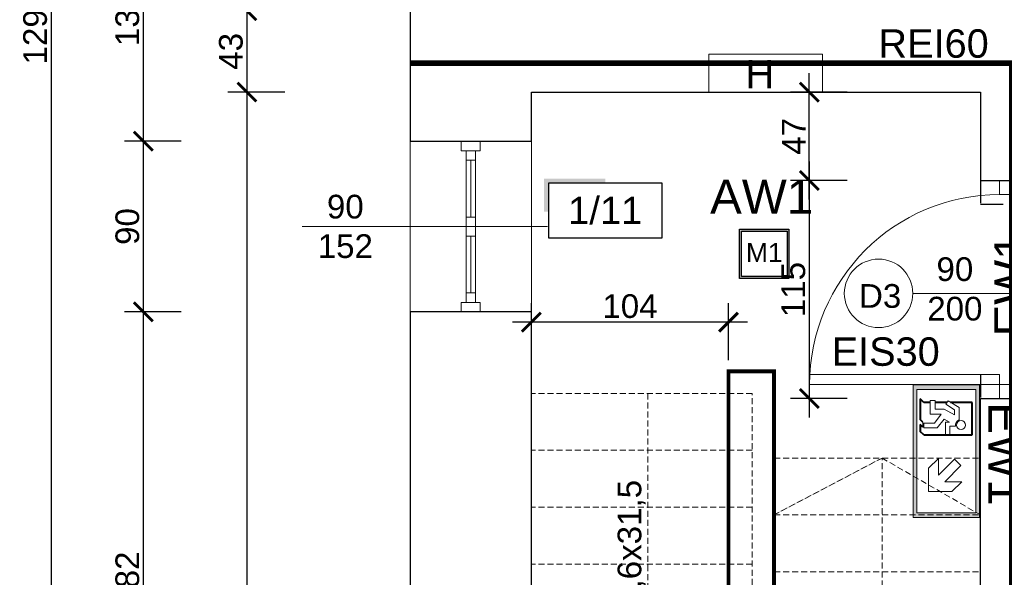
# Model space of a CAD drawing. Header units: millimetres. Extents: x 2709036 to 2756280, y 168165 to 192362.
# Tile 116 of 192: x 2718907 to 2719427, y 191058 to 191352. Entities that reach past the tile are written whole.
import ezdxf
from ezdxf.enums import TextEntityAlignment as Align

# ---------------------------------------------------------------- set-up
doc = ezdxf.new("R2010")
doc.units = ezdxf.units.MM
doc.header["$MEASUREMENT"] = 0
for name, pattern in [('ACAD_ISO03W100', [30, 12, -18]), ('HIDDEN2', [4.7625, 3.175, -1.5875]), ('UKRYTE', [9.525, 6.35, -3.175])]:
    doc.linetypes.add(name, pattern=pattern)
for name, color, linetype, lineweight in [('2 - LINIA WIDOKOWA', 251, 'Continuous', 13), ('__MAZ_EKSP_PROJ', 3, 'Continuous', 0), ('__MAZ_LIKWIDACJE', 6, 'ACAD_ISO03W100', 30), ('__MAZ_OPIS_STOLARKA', 7, 'Continuous', 0), ('__MAZ_SCHODY', 7, 'Continuous', 0), ('__MAZ_STOLARKA DRZWIOWA NOWA', 7, 'Continuous', 9), ('__MAZ_STOLARKA OKIENNA', 7, 'Continuous', 9), ('__MAZ_WYMIARY', 7, 'Continuous', 9), ('__MAZ_ŚCIANY ISTNIEJĄCE', 7, 'Continuous', 30), ('Oświetlenie ewakuacyjne', 3, 'Continuous', 20), ('SCHODY_POR.', 7, 'UKRYTE', 25)]:
    doc.layers.add(name, color=color, linetype=linetype, lineweight=lineweight)
doc.layers.add('6 - OPISY', color=7, linetype='Continuous')
doc.layers.add('Oświetlenie awaryjne', color=1, linetype='Continuous')
doc.styles.add('Arial', font='arial.ttf')
doc.styles.add('Dimensions', font='arial.ttf')
doc.styles.add('Malanow_1_100', font='isocpeur.ttf')
doc.styles.get("Standard").update_dxf_attribs({"font": 'arial.ttf'})
doc.styles.add('styl1', font='arial.ttf')
doc.dimstyles.new('100', dxfattribs={"dimtxt": 10, "dimasz": 10, "dimexe": 18, "dimexo": 15, "dimgap": 9, "dimtad": 1, "dimdec": 1, "dimrnd": 0.5, "dimdsep": 46, "dimtxsty": 'Dimensions', "dimblk": 'ARCHTICK', "dimcen": 9, "dimdle": 10, "dimadec": 1, "dimazin": 2, "dimtfac": 1, "dimtdec": 4, "dimtofl": 0, "dimtmove": 2, "dimatfit": 3, "dimfxl": 1, "dimtolj": 1, "dimtzin": 0, "dimarcsym": 0})

# ---------------------------------------------------------------- blocks, each defined once
blk = doc.blocks.new('_ArchTick')
at = {"color": 0, "linetype": 'ByBlock', "const_width": 0.15}
blk.add_lwpolyline([(-0.5, -0.5), (0.5, 0.5)], dxfattribs=at)
blk = doc.blocks.new('*D734')
at = {"layer": '__MAZ_WYMIARY', "color": 0, "lineweight": -2}
for p, q in [((2719177.3, 191172.77), (2719177.3, 191202.77)), ((2719281.3, 191172.77), (2719281.3, 191202.77)), ((2719291.3, 191192.77), (2719167.3, 191192.77))]:
    blk.add_line(p, q, dxfattribs=at)
at = {"layer": 'Defpoints', "color": 0, "lineweight": 30}
for p in [(2719177.3, 191192.77), (2719177.3, 191156.11), (2719281.3, 191156.11)]:
    blk.add_point(p, dxfattribs=at)
at = {"layer": '__MAZ_WYMIARY', "color": 0, "lineweight": -2, "xscale": 10, "yscale": 10, "zscale": 10, "rotation": 180}
blk.add_blockref('_ArchTick', (2719177.3, 191192.77), dxfattribs=at)
at = {"layer": '__MAZ_WYMIARY', "color": 0, "lineweight": -2, "xscale": 10, "yscale": 10, "zscale": 10}
blk.add_blockref('_ArchTick', (2719281.3, 191192.77), dxfattribs=at)
at = {"layer": '__MAZ_WYMIARY', "color": 0, "lineweight": 5, "insert": (2719229.3, 191201.15), "char_height": 12.5, "attachment_point": 5, "style": 'Arial'}
blk.add_mtext('\\A1;104', dxfattribs=at)
blk = doc.blocks.new('*U9')
at = {"ltscale": 10}
blk.add_hatch(color=256, dxfattribs=at).paths.add_polyline_path([(0, 26), (-25, 26), (-27, 26), (-27, 11.46), (-25, 11.46), (-25, 24), (0, 24)])
blk.add_lwpolyline([(-25, 0), (25, 0), (25, 24), (-25, 24)], close=True, dxfattribs=at)
at = {"layer": '6 - OPISY'}
for tag, p in [('NRPOM', (0, 6)), ('WYSPOM', (3.39, -15.66))]:
    blk.add_attdef(tag, text='', height=12, dxfattribs=at).set_placement(p, align=Align.CENTER)
blk = doc.blocks.new('*D752')
at = {"layer": '__MAZ_WYMIARY', "color": 0, "lineweight": -2}
for p, q in [((2719323.95, 191257.46), (2719323.95, 191324.08)), ((2719343.95, 191314.08), (2719313.95, 191314.08)), ((2719343.95, 191267.46), (2719313.95, 191267.46))]:
    blk.add_line(p, q, dxfattribs=at)
at = {"layer": 'Defpoints', "color": 0, "lineweight": 30}
for p in [(2719323.95, 191314.08), (2719414.3, 191314.08), (2719414.3, 191267.46)]:
    blk.add_point(p, dxfattribs=at)
at = {"layer": '__MAZ_WYMIARY', "color": 0, "lineweight": -2, "xscale": 10, "yscale": 10, "zscale": 10}
for p, rotation in [((2719323.95, 191314.08), 90), ((2719323.95, 191267.46), 270)]:
    blk.add_blockref('_ArchTick', p, dxfattribs=dict(at, rotation=rotation))
at = {"layer": '__MAZ_WYMIARY', "color": 0, "lineweight": 5, "insert": (2719315.7, 191290.77), "char_height": 12.5, "attachment_point": 5, "rotation": 90, "style": 'Arial'}
blk.add_mtext('\\A1;47', dxfattribs=at)
blk = doc.blocks.new('*D753')
at = {"layer": '__MAZ_WYMIARY', "color": 0, "lineweight": -2}
for p, q in [((2719323.95, 191277.46), (2719323.95, 191142.46)), ((2719343.95, 191267.46), (2719313.95, 191267.46)), ((2719343.95, 191152.46), (2719313.95, 191152.46))]:
    blk.add_line(p, q, dxfattribs=at)
at = {"layer": 'Defpoints', "color": 0, "lineweight": 30}
for p in [(2719444.3, 191267.46), (2719323.95, 191152.46), (2719444.3, 191152.46)]:
    blk.add_point(p, dxfattribs=at)
at = {"layer": '__MAZ_WYMIARY', "color": 0, "lineweight": -2, "xscale": 10, "yscale": 10, "zscale": 10}
for p, rotation in [((2719323.95, 191267.46), 90), ((2719323.95, 191152.46), 270)]:
    blk.add_blockref('_ArchTick', p, dxfattribs=dict(at, rotation=rotation))
at = {"layer": '__MAZ_WYMIARY', "color": 0, "lineweight": 5, "insert": (2719315.56, 191209.96), "char_height": 12.5, "attachment_point": 5, "rotation": 90, "style": 'Arial'}
blk.add_mtext('\\A1;115', dxfattribs=at)
blk = doc.blocks.new('*D1062')
at = {"layer": '__MAZ_WYMIARY', "color": 0, "lineweight": -2}
for p, q in [((2719177.3, 191172.77), (2719177.3, 191202.77)), ((2719281.3, 191172.77), (2719281.3, 191202.77)), ((2719291.3, 191192.77), (2719167.3, 191192.77))]:
    blk.add_line(p, q, dxfattribs=at)
at = {"layer": 'Defpoints', "color": 0, "lineweight": 30}
for p in [(2719177.3, 191192.77), (2719177.3, 191156.11), (2719281.3, 191156.11)]:
    blk.add_point(p, dxfattribs=at)
at = {"layer": '__MAZ_WYMIARY', "color": 0, "lineweight": -2, "xscale": 10, "yscale": 10, "zscale": 10, "rotation": 180}
blk.add_blockref('_ArchTick', (2719177.3, 191192.77), dxfattribs=at)
at = {"layer": '__MAZ_WYMIARY', "color": 0, "lineweight": -2, "xscale": 10, "yscale": 10, "zscale": 10}
blk.add_blockref('_ArchTick', (2719281.3, 191192.77), dxfattribs=at)
at = {"layer": '__MAZ_WYMIARY', "color": 0, "lineweight": 5, "insert": (2719229.3, 191201.15), "char_height": 12.5, "attachment_point": 5, "style": 'Arial'}
blk.add_mtext('\\A1;104', dxfattribs=at)
blk = doc.blocks.new('*D1077')
at = {"layer": '__MAZ_WYMIARY', "color": 0, "lineweight": -2}
for p, q in [((2718923.83, 192005.08), (2718923.83, 190691.08)), ((2718943.83, 191995.08), (2718913.83, 191995.08)), ((2718943.83, 190701.08), (2718913.83, 190701.08))]:
    blk.add_line(p, q, dxfattribs=at)
at = {"layer": 'Defpoints', "color": 0, "lineweight": 30}
for p in [(2719113.3, 191995.08), (2718923.83, 190701.08), (2719113.3, 190701.08)]:
    blk.add_point(p, dxfattribs=at)
at = {"layer": '__MAZ_WYMIARY', "color": 0, "lineweight": -2, "xscale": 10, "yscale": 10, "zscale": 10}
for p, rotation in [((2718923.83, 191995.08), 90), ((2718923.83, 190701.08), 270)]:
    blk.add_blockref('_ArchTick', p, dxfattribs=dict(at, rotation=rotation))
at = {"layer": '__MAZ_WYMIARY', "color": 0, "lineweight": 5, "insert": (2718915.44, 191348.08), "char_height": 12.5, "attachment_point": 5, "rotation": 90, "style": 'Arial'}
blk.add_mtext('\\A1;1294', dxfattribs=at)
blk = doc.blocks.new('*D1090')
at = {"layer": '__MAZ_WYMIARY', "color": 0, "lineweight": -2}
for p, q in [((2719027.13, 191764.08), (2719027.13, 191347.08)), ((2719047.13, 191754.08), (2719017.13, 191754.08)), ((2719047.13, 191357.08), (2719017.13, 191357.08))]:
    blk.add_line(p, q, dxfattribs=at)
at = {"layer": 'Defpoints', "color": 0, "lineweight": 30}
for p in [(2719192.65, 191754.08), (2719027.13, 191357.08), (2719193.88, 191357.08)]:
    blk.add_point(p, dxfattribs=at)
at = {"layer": '__MAZ_WYMIARY', "color": 0, "lineweight": -2, "xscale": 10, "yscale": 10, "zscale": 10}
for p, rotation in [((2719027.13, 191754.08), 90), ((2719027.13, 191357.08), 270)]:
    blk.add_blockref('_ArchTick', p, dxfattribs=dict(at, rotation=rotation))
at = {"layer": '__MAZ_WYMIARY', "color": 0, "lineweight": 5, "insert": (2719018.74, 191555.58), "char_height": 12.5, "attachment_point": 5, "rotation": 90, "style": 'Arial'}
blk.add_mtext('\\A1;397', dxfattribs=at)
blk = doc.blocks.new('*D1091')
at = {"layer": '__MAZ_WYMIARY', "color": 0, "lineweight": -2}
for p, q in [((2719027.13, 191367.08), (2719027.13, 191304.08)), ((2719047.13, 191357.08), (2719017.13, 191357.08)), ((2719047.13, 191314.08), (2719017.13, 191314.08))]:
    blk.add_line(p, q, dxfattribs=at)
at = {"layer": 'Defpoints', "color": 0, "lineweight": 30}
for p in [(2719193.88, 191357.08), (2719027.13, 191314.08), (2719193.12, 191314.08)]:
    blk.add_point(p, dxfattribs=at)
at = {"layer": '__MAZ_WYMIARY', "color": 0, "lineweight": -2, "xscale": 10, "yscale": 10, "zscale": 10}
for p, rotation in [((2719027.13, 191357.08), 90), ((2719027.13, 191314.08), 270)]:
    blk.add_blockref('_ArchTick', p, dxfattribs=dict(at, rotation=rotation))
at = {"layer": '__MAZ_WYMIARY', "color": 0, "lineweight": 5, "insert": (2719018.74, 191335.58), "char_height": 12.5, "attachment_point": 5, "rotation": 90, "style": 'Arial'}
blk.add_mtext('\\A1;43', dxfattribs=at)
blk = doc.blocks.new('*D1092')
at = {"layer": '__MAZ_WYMIARY', "color": 0, "lineweight": -2}
for p, q in [((2719027.13, 191324.08), (2719027.13, 190748.92)), ((2719047.13, 191314.08), (2719017.13, 191314.08)), ((2719047.13, 190758.92), (2719017.13, 190758.92))]:
    blk.add_line(p, q, dxfattribs=at)
at = {"layer": 'Defpoints', "color": 0, "lineweight": 30}
for p in [(2719193.12, 191314.08), (2719027.13, 190758.92), (2719177.3, 190758.92)]:
    blk.add_point(p, dxfattribs=at)
at = {"layer": '__MAZ_WYMIARY', "color": 0, "lineweight": -2, "xscale": 10, "yscale": 10, "zscale": 10}
for p, rotation in [((2719027.13, 191314.08), 90), ((2719027.13, 190758.92), 270)]:
    blk.add_blockref('_ArchTick', p, dxfattribs=dict(at, rotation=rotation))
at = {"layer": '__MAZ_WYMIARY', "color": 0, "lineweight": 5, "insert": (2719018.77, 191036.5), "char_height": 12.5, "attachment_point": 5, "rotation": 90, "style": 'Arial'}
blk.add_mtext('\\A1;555', dxfattribs=at)
blk = doc.blocks.new('*D1100')
at = {"layer": '__MAZ_WYMIARY', "color": 0, "lineweight": -2}
for p, q in [((2718972.48, 191427.67), (2718972.48, 191278.2)), ((2718992.48, 191417.67), (2718962.48, 191417.67)), ((2718992.48, 191288.2), (2718962.48, 191288.2))]:
    blk.add_line(p, q, dxfattribs=at)
at = {"layer": 'Defpoints', "color": 0, "lineweight": 30}
for p in [(2719113.24, 191417.67), (2718972.48, 191288.2), (2719113.3, 191288.2)]:
    blk.add_point(p, dxfattribs=at)
at = {"layer": '__MAZ_WYMIARY', "color": 0, "lineweight": -2, "xscale": 10, "yscale": 10, "zscale": 10}
for p, rotation in [((2718972.48, 191417.67), 90), ((2718972.48, 191288.2), 270)]:
    blk.add_blockref('_ArchTick', p, dxfattribs=dict(at, rotation=rotation))
at = {"layer": '__MAZ_WYMIARY', "color": 0, "lineweight": 5, "insert": (2718964.09, 191352.94), "char_height": 12.5, "attachment_point": 5, "rotation": 90, "style": 'Arial'}
blk.add_mtext('\\A1;130', dxfattribs=at)
blk = doc.blocks.new('*D1101')
at = {"layer": '__MAZ_WYMIARY', "color": 0, "lineweight": -2}
for p, q in [((2718972.48, 191298.2), (2718972.48, 191188.2)), ((2718992.48, 191288.2), (2718962.48, 191288.2)), ((2718992.48, 191198.2), (2718962.48, 191198.2))]:
    blk.add_line(p, q, dxfattribs=at)
at = {"layer": 'Defpoints', "color": 0, "lineweight": 30}
for p in [(2719113.24, 191288.2), (2718972.48, 191198.2), (2719113.24, 191198.2)]:
    blk.add_point(p, dxfattribs=at)
at = {"layer": '__MAZ_WYMIARY', "color": 0, "lineweight": -2, "xscale": 10, "yscale": 10, "zscale": 10}
for p, rotation in [((2718972.48, 191288.2), 90), ((2718972.48, 191198.2), 270)]:
    blk.add_blockref('_ArchTick', p, dxfattribs=dict(at, rotation=rotation))
at = {"layer": '__MAZ_WYMIARY', "color": 0, "lineweight": 5, "insert": (2718964.1, 191243.2), "char_height": 12.5, "attachment_point": 5, "rotation": 90, "style": 'Arial'}
blk.add_mtext('\\A1;90', dxfattribs=at)
blk = doc.blocks.new('*D1102')
at = {"layer": '__MAZ_WYMIARY', "color": 0, "lineweight": -2}
for p, q in [((2718972.48, 191208.2), (2718972.48, 190906.33)), ((2718992.48, 191198.2), (2718962.48, 191198.2)), ((2718992.48, 190916.33), (2718962.48, 190916.33))]:
    blk.add_line(p, q, dxfattribs=at)
at = {"layer": 'Defpoints', "color": 0, "lineweight": 30}
for p in [(2719113.18, 191198.2), (2718972.48, 190916.33), (2719113.3, 190916.33)]:
    blk.add_point(p, dxfattribs=at)
at = {"layer": '__MAZ_WYMIARY', "color": 0, "lineweight": -2, "xscale": 10, "yscale": 10, "zscale": 10}
for p, rotation in [((2718972.48, 191198.2), 90), ((2718972.48, 190916.33), 270)]:
    blk.add_blockref('_ArchTick', p, dxfattribs=dict(at, rotation=rotation))
at = {"layer": '__MAZ_WYMIARY', "color": 0, "lineweight": 5, "insert": (2718964.1, 191057.26), "char_height": 12.5, "attachment_point": 5, "rotation": 90, "style": 'Arial'}
blk.add_mtext('\\A1;282', dxfattribs=at)
blk = doc.blocks.new('90')
at = {"color": 0, "linetype": 'Continuous', "lineweight": 5}
for p, q in [((30102.84, -38884.85), (30102.84, -38878.44)), ((30113.27, -38878.44), (30113.27, -38885.98)), ((30107.55, -38884.85), (30102.84, -38884.85)), ((30107.55, -38885.98), (30107.55, -38884.85)), ((30113.27, -38885.98), (30107.55, -38885.98)), ((30015.67, -38967.31), (30015.67, -38972.02)), ((30102.84, -38967.31), (30015.67, -38967.31)), ((30015.67, -38967.31), (30015.67, -38972.02)), ((30102.84, -38972.02), (30102.84, -38967.31)), ((30107.55, -38972.02), (30107.55, -38970.89)), ((30107.55, -38970.89), (30113.27, -38970.89)), ((30113.27, -38970.89), (30113.27, -38978.44)), ((30015.67, -38972.02), (30102.84, -38972.02)), ((30102.84, -38978.44), (30102.84, -38972.02)), ((30102.84, -38972.02), (30107.55, -38972.02))]:
    blk.add_line(p, q, dxfattribs=at)
blk.add_arc((30102.84, -38972.02), 87.17, 90, 180, dxfattribs=at)
blk = doc.blocks.new('*U718')
at = {"layer": 'Oświetlenie awaryjne'}
h = blk.add_hatch(color=256, dxfattribs=at)
h.dxf.hatch_style = 1
h.paths.add_polyline_path([(-13, -13), (13, -13), (13, 13), (-13, 13)])
h.paths.add_polyline_path([(-12, -12), (12, -12), (12, 12), (-12, 12)], flags=16)
for points in [[(-13, 13), (13, 13), (13, -13), (-13, -13)], [(-12, 12), (12, 12), (12, -12), (-12, -12)]]:
    blk.add_lwpolyline(points, close=True, dxfattribs=at)
at = {"layer": 'Oświetlenie awaryjne', "attachment_point": 1, "style": 'Malanow_1_100'}
for s, width, insert, char_height in [('{\\fArial|b0|i0|c238|p34;AW1}', 59.6663, (-28.61, 39.11), 18), ('\\pxqc;{\\fArial|b0|i0|c238|p34;M1}', 26, (-13, 5.68), 10)]:
    blk.add_mtext_dynamic_manual_height_columns(s, width=width, gutter_width=669.53, heights=[0], dxfattribs=dict(at, insert=insert, char_height=char_height))
blk = doc.blocks.new('DG')
at = {"layer": 'Oświetlenie ewakuacyjne', "linetype": 'ByBlock'}
h = blk.add_hatch(color=256, dxfattribs=at)
h.paths.add_polyline_path([(-0.92, 34.23), (69.08, 34.23), (69.08, -0.77), (-0.92, -0.77)])
h.paths.add_polyline_path([(1.54, 32.26), (66.63, 32.26), (66.63, 1.21), (1.54, 1.21)], flags=16)
at = {"layer": 'Oświetlenie ewakuacyjne'}
for p, q in [((12.09, 19.05), (20.78, 27.53)), ((20.78, 27.53), (29.47, 19.05)), ((47.27, 21.68), (47.27, 18.64)), ((57, 23.48), (50.5, 23.49)), ((56.23, 15.6), (53.21, 21.11)), ((53.21, 21.11), (55.91, 21.11)), ((55.91, 21.11), (58.82, 16.48)), ((60.56, 17.65), (57, 23.48)), ((12.09, 12.28), (12.09, 19.05)), ((18.37, 17.8), (12.09, 12.28)), ((18.37, 5.81), (18.37, 17.8)), ((29.47, 12.28), (23.19, 17.8)), ((23.19, 17.8), (23.19, 5.81)), ((29.47, 19.05), (29.47, 12.28)), ((47.27, 18.64), (42.7, 18.64)), ((42.7, 18.64), (42.7, 16.29)), ((42.7, 16.29), (49.38, 16.28)), ((49.38, 16.28), (49.38, 18.44)), ((49.38, 18.44), (50.94, 15.55)), ((56.23, 10.93), (56.23, 15.6)), ((58.82, 16.48), (60.56, 17.65)), ((50.94, 15.55), (46.32, 11.89)), ((46.32, 11.89), (46.32, 4.82)), ((48.88, 10.54), (53.52, 13.99)), ((48.88, 4.82), (48.88, 10.54)), ((53.52, 13.99), (53.51, 8.22)), ((60.79, 10.93), (56.23, 10.93)), ((60.78, 8.22), (60.79, 10.93)), ((23.19, 5.81), (18.37, 5.81)), ((53.51, 8.22), (60.78, 8.22)), ((46.32, 4.82), (48.88, 4.82)), ((46.75, 4.39), (49.31, 4.39))]:
    blk.add_line(p, q, dxfattribs=at)
at = {"layer": 'Oświetlenie ewakuacyjne', "lineweight": 40}
for p, q in [((42.7, 30.38), (59.77, 30.38)), ((42.7, 4.82), (42.7, 30.38)), ((59.77, 30.38), (59.77, 18.95)), ((59.77, 17.11), (59.77, 10.93)), ((59.77, 8.22), (59.77, 4.82)), ((42.7, 4.82), (44.51, 3.02)), ((48.13, 3.02), (44.51, 3.02)), ((46.75, 4.39), (48.13, 3.02)), ((49.31, 4.39), (50.69, 3.02)), ((61.58, 3.02), (50.69, 3.02)), ((59.77, 4.82), (61.58, 3.02))]:
    blk.add_line(p, q, dxfattribs=at)
at = {"layer": 'Oświetlenie ewakuacyjne'}
for points in [[(-0.92, 34.23), (69.08, 34.23), (69.08, -0.77), (-0.92, -0.77)], [(1.54, 32.26), (66.63, 32.26), (66.63, 1.21), (1.54, 1.21)]]:
    blk.add_lwpolyline(points, close=True, dxfattribs=at)
blk.add_circle((47.8, 24.52), 2.34, dxfattribs=at)
blk.add_arc((47.8, 24.52), 2.88, 259.4003, 339.1396, dxfattribs=at)
blk = doc.blocks.new('*U714')
at = {"layer": 'Oświetlenie ewakuacyjne', "color": 1, "linetype": 'ByBlock', "xscale": -1, "rotation": 359.9999999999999}
blk.add_blockref('DG', (69.08, 0.76), dxfattribs=at)
at = {"layer": 'Oświetlenie ewakuacyjne', "insert": (9.21, 57.69), "char_height": 18, "attachment_point": 1, "style": 'Malanow_1_100'}
blk.add_mtext_dynamic_manual_height_columns('{\\fArial|b0|i0|c238|p34;EW1}', width=42.9792, gutter_width=669.53, heights=[0], dxfattribs=at)
blk = doc.blocks.new('SD')
at = {"layer": 'Oświetlenie ewakuacyjne', "linetype": 'ByBlock'}
h = blk.add_hatch(color=256, dxfattribs=at)
h.paths.add_polyline_path([(0, 35), (70, 35), (70, 0), (0, 0)])
h.paths.add_polyline_path([(2.46, 33.02), (67.54, 33.02), (67.54, 1.98), (2.46, 1.98)], flags=16)
at = {"layer": 'Oświetlenie ewakuacyjne', "lineweight": 40}
for p, q in [((43.61, 31.14), (60.69, 31.14)), ((43.61, 16.68), (43.61, 31.14)), ((60.69, 31.14), (60.69, 19.72)), ((43.61, 5.59), (43.61, 17.05)), ((60.69, 17.88), (60.69, 11.69)), ((43.61, 5.59), (45.42, 3.78)), ((60.69, 8.99), (60.69, 5.59)), ((60.69, 5.59), (62.49, 3.78)), ((49.04, 3.78), (45.42, 3.78)), ((47.67, 5.16), (49.04, 3.78)), ((50.23, 5.16), (51.61, 3.78)), ((62.49, 3.78), (51.61, 3.78))]:
    blk.add_line(p, q, dxfattribs=at)
at = {"layer": 'Oświetlenie ewakuacyjne'}
for p, q in [((18.85, 25.65), (13.68, 20.47)), ((18.85, 16.77), (18.85, 25.65)), ((18.85, 16.77), (27.33, 25.25)), ((30.75, 21.84), (22.26, 13.36)), ((27.33, 25.25), (30.75, 21.84)), ((48.19, 22.45), (48.18, 19.41)), ((57.92, 24.25), (51.41, 24.26)), ((57.15, 16.36), (54.13, 21.88)), ((54.13, 21.88), (56.83, 21.88)), ((56.83, 21.88), (59.74, 17.25)), ((61.48, 18.41), (57.92, 24.25)), ((13.68, 20.47), (13.68, 8.19)), ((48.18, 19.41), (43.61, 19.41)), ((43.61, 17.05), (50.29, 17.05)), ((51.85, 16.32), (47.23, 12.65)), ((50.29, 17.05), (50.3, 19.2)), ((50.3, 19.2), (51.85, 16.32)), ((57.15, 11.69), (57.15, 16.36)), ((59.74, 17.25), (61.48, 18.41)), ((22.26, 13.36), (31.14, 13.36)), ((31.14, 13.36), (25.96, 8.19)), ((47.23, 12.65), (47.23, 5.59)), ((49.8, 11.31), (54.43, 14.75)), ((49.8, 5.59), (49.8, 11.31)), ((54.43, 14.75), (54.42, 8.98)), ((61.7, 11.69), (57.15, 11.69)), ((61.7, 8.99), (61.7, 11.69)), ((25.96, 8.19), (13.68, 8.19)), ((47.23, 5.59), (49.8, 5.59)), ((54.42, 8.98), (61.7, 8.99)), ((47.67, 5.16), (50.23, 5.16))]:
    blk.add_line(p, q, dxfattribs=at)
for points in [[(0, 35), (70, 35), (70, 0), (0, 0)], [(2.46, 33.02), (67.54, 33.02), (67.54, 1.98), (2.46, 1.98)]]:
    blk.add_lwpolyline(points, close=True, dxfattribs=at)
blk.add_circle((48.72, 25.28), 2.34, dxfattribs=at)
blk.add_arc((48.72, 25.28), 2.88, 259.4003, 339.1396, dxfattribs=at)
blk = doc.blocks.new('*U721')
at = {"layer": 'Oświetlenie ewakuacyjne', "color": 1, "linetype": 'ByBlock', "xscale": -1}
blk.add_blockref('SD', (70, -0.01), dxfattribs=at)
at = {"layer": 'Oświetlenie ewakuacyjne', "insert": (9.21, 57.69), "char_height": 18, "attachment_point": 1, "style": 'Malanow_1_100'}
blk.add_mtext_dynamic_manual_height_columns('{\\fArial|b0|i0|c238|p34;EW1}', width=42.9792, gutter_width=669.53, heights=[0], dxfattribs=at)

msp = doc.modelspace()

# ---------------------------------------------------------------- linework, layer by layer
at = {"layer": '2 - LINIA WIDOKOWA', "color": 252, "linetype": 'Continuous', "ltscale": 5}
msp.add_lwpolyline([(2719330.84, 191334.08), (2719270.84, 191334.08), (2719270.84, 191314.08), (2719330.84, 191314.08)], close=True, dxfattribs=at)
at = {"layer": '__MAZ_EKSP_PROJ', "linetype": 'ACAD_ISO03W100', "const_width": 3}
msp.add_lwpolyline([(2719430.88, 190701.92), (2719430.88, 191329.42), (2719113.3, 191329.42)], dxfattribs=at)
at = {"layer": '__MAZ_LIKWIDACJE', "color": 252}
for p, q in [((2719414.3, 191267.46), (2719414.3, 191254.96)), ((2719414.3, 191254.96), (2719444.3, 191254.96)), ((2719444.3, 191164.96), (2719414.3, 191164.96)), ((2719414.3, 191164.96), (2719414.3, 191152.46))]:
    msp.add_line(p, q, dxfattribs=at)
at = {"layer": '__MAZ_OPIS_STOLARKA', "color": 252}
for points in [[(2719056.37, 191243.2), (2719185.69, 191243.2)], [(2719378.55, 191207.94), (2719458.68, 191207.94)]]:
    msp.add_lwpolyline(points, dxfattribs=at)
msp.add_circle((2719360.48, 191207.94), 18.07, dxfattribs=at)
msp.add_circle((2719360.48, 191207.94), 18.07, dxfattribs=at)
at = {"layer": '__MAZ_SCHODY', "color": 252, "linetype": 'HIDDEN2', "lineweight": 5}
for p, q in [((2719113.3, 191288.2), (2719113.3, 191198.2)), ((2719177.3, 191198.2), (2719177.3, 191288.2)), ((2719293.79, 191155.2), (2719177.3, 191155.2)), ((2719293.79, 191016.2), (2719293.79, 191155.2)), ((2719293.79, 191125.2), (2719177.3, 191125.2)), ((2719305.3, 191121.11), (2719414.3, 191121.11)), ((2719293.79, 191095.2), (2719177.3, 191095.2)), ((2719305.3, 191091.11), (2719414.3, 191091.11)), ((2719293.79, 191065.2), (2719177.3, 191065.2)), ((2719305.3, 191061.11), (2719414.3, 191061.11))]:
    msp.add_line(p, q, dxfattribs=at)
for points in [[(2719238.8, 191155.2), (2719238.8, 190988.35), (2719242.62, 190990.46), (2719238.8, 190988.35), (2719177.3, 191022.46)], [(2719362.3, 190877.11), (2719362.3, 191121.11), (2719305.3, 191091.11), (2719362.3, 191121.11), (2719414.3, 191091.11)]]:
    msp.add_lwpolyline(points, dxfattribs=at)
at = {"layer": '__MAZ_STOLARKA OKIENNA', "color": 252, "linetype": 'Continuous'}
for p, q in [((2719113.3, 191288.2), (2719113.3, 191198.2)), ((2719177.3, 191288.2), (2719177.3, 191198.2)), ((2719142.8, 191278.2), (2719147.8, 191278.2)), ((2719145.3, 191278.2), (2719145.3, 191248.2)), ((2719142.8, 191248.2), (2719147.8, 191248.2)), ((2719142.8, 191238.2), (2719147.8, 191238.2)), ((2719145.3, 191208.2), (2719145.3, 191238.2)), ((2719142.8, 191208.2), (2719147.8, 191208.2))]:
    msp.add_line(p, q, dxfattribs=at)
for points in [[(2719150.3, 191283.2), (2719150.3, 191288.2), (2719140.3, 191288.2), (2719140.3, 191283.2)], [(2719142.8, 191283.2), (2719147.8, 191283.2), (2719147.8, 191243.2), (2719142.8, 191243.2)], [(2719142.8, 191203.2), (2719147.8, 191203.2), (2719147.8, 191243.2), (2719142.8, 191243.2)], [(2719150.3, 191203.2), (2719150.3, 191198.2), (2719140.3, 191198.2), (2719140.3, 191203.2)]]:
    msp.add_lwpolyline(points, close=True, dxfattribs=at)
at = {"layer": '__MAZ_ŚCIANY ISTNIEJĄCE', "color": 252, "ltscale": 15}
for p, q in [((2719113.3, 191417.67), (2719113.3, 191335.58)), ((2719113.3, 191335.58), (2719113.3, 191288.2)), ((2719177.3, 191314.08), (2719414.3, 191314.08)), ((2719177.3, 191288.2), (2719177.3, 191314.08)), ((2719414.3, 191314.08), (2719414.3, 191267.46)), ((2719113.3, 191288.2), (2719177.3, 191288.2)), ((2719414.3, 191267.46), (2719444.3, 191267.46)), ((2719177.3, 191198.2), (2719113.3, 191198.2)), ((2719113.3, 191198.2), (2719113.3, 190916.33)), ((2719177.3, 190916.33), (2719177.3, 191198.2)), ((2719414.3, 190758.08), (2719414.3, 191152.46)), ((2719414.3, 191152.46), (2719444.3, 191152.46))]:
    msp.add_line(p, q, dxfattribs=at)
for points in [[(2719414.3, 191267.46), (2719444.3, 191267.46)], [(2719414.3, 191152.46), (2719444.3, 191152.46)]]:
    msp.add_lwpolyline(points, dxfattribs=at)
at = {"layer": 'SCHODY_POR.', "color": 252, "ltscale": 15, "const_width": 2}
msp.add_lwpolyline([(2719281.3, 191009.87), (2719281.3, 191166.86), (2719305.3, 191166.86), (2719305.3, 190999.23)], dxfattribs=at)

# ---------------------------------------------------------------- block references
at = {"layer": '6 - OPISY', "color": 252, "xscale": 1.2, "yscale": 1.2, "zscale": 1.2}
msp.add_blockref('*U9', (2719216.25, 191237.27), dxfattribs=at).add_auto_attribs({'NRPOM': '1/11'})
at = {"layer": '__MAZ_STOLARKA DRZWIOWA NOWA', "color": 252, "lineweight": -2, "xscale": 1.150091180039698, "yscale": 1.150091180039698, "zscale": 1.150091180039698, "rotation": 359.9999999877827}
msp.add_blockref('90', (2684803.35, 235981.2), dxfattribs=at)
at = {"layer": 'Oświetlenie awaryjne'}
msp.add_blockref('*U718', (2719300.17, 191228.83, 0), dxfattribs=at)
at = {"layer": 'Oświetlenie ewakuacyjne', "linetype": 'ByBlock'}
for name, p, rotation in [('*U714', (2719479.21, 191175.95), 89.99999999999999), ('*U721', (2719378.73, 191159.77), 270)]:
    msp.add_blockref(name, p, dxfattribs=dict(at, rotation=rotation))

# ---------------------------------------------------------------- texts
at = {"layer": '6 - OPISY', "color": 252, "insert": (2719305.37, 191331.04), "char_height": 15, "attachment_point": 3}
msp.add_mtext_dynamic_manual_height_columns('H', width=182.3341, gutter_width=12.5, heights=[61.2], dxfattribs=at)
at = {"layer": '__MAZ_EKSP_PROJ', "linetype": 'ACAD_ISO03W100', "char_height": 15, "attachment_point": 3}
for s, width, insert in [('REI60', 82.3713, (2719418.64, 191347.21)), ('EIS30', 84.9678, (2719392.78, 191184.75))]:
    msp.add_mtext_dynamic_manual_height_columns(s, width=width, gutter_width=12.5, heights=[61.2], dxfattribs=dict(at, insert=insert))
at = {"layer": '__MAZ_OPIS_STOLARKA', "color": 252, "char_height": 12.5, "width": 38.3096, "attachment_point": 5, "style": 'styl1'}
for s, insert in [('90\\P152', (2719079.08, 191243.2)), ('\\pxqc;90\\P200', (2719400.75, 191210.22)), ('\\pxqc;D3', (2719361.32, 191206.5))]:
    msp.add_mtext(s, dxfattribs=dict(at, insert=insert))
at = {"layer": '__MAZ_SCHODY', "color": 252, "linetype": 'HIDDEN2', "lineweight": 5, "style": 'styl1'}
msp.add_text('10x15,6x31,5', height=12.5, rotation=90, dxfattribs=at).set_placement((2719235.28, 191004.73))

# ---------------------------------------------------------------- dimensions: what is measured, and where the dimension line sits
at = {"layer": '__MAZ_WYMIARY', "color": 252, "lineweight": 5}
for base, p1, p2, picture, middle in [((2718923.83, 190701.08), (2719113.3, 191995.08), (2719113.3, 190701.08), '*D1077', (2718915.44, 191348.08)), ((2719027.13, 191357.08), (2719192.65, 191754.08), (2719193.88, 191357.08), '*D1090', (2719018.74, 191555.58)), ((2718972.48, 191288.2), (2719113.24, 191417.67), (2719113.3, 191288.2), '*D1100', (2718964.09, 191352.94)), ((2719027.13, 191314.08), (2719193.88, 191357.08), (2719193.12, 191314.08), '*D1091', (2719018.74, 191335.58)), ((2719027.13, 190758.92), (2719193.12, 191314.08), (2719177.3, 190758.92), '*D1092', (2719018.77, 191036.5)), ((2719323.95, 191314.08), (2719414.3, 191267.46), (2719414.3, 191314.08), '*D752', (2719315.7, 191290.77)), ((2718972.48, 191198.2), (2719113.24, 191288.2), (2719113.24, 191198.2), '*D1101', (2718964.1, 191243.2)), ((2719323.95, 191152.46), (2719444.3, 191267.46), (2719444.3, 191152.46), '*D753', (2719315.56, 191209.96)), ((2718972.48, 190916.33), (2719113.18, 191198.2), (2719113.3, 190916.33), '*D1102', (2718964.1, 191057.26))]:
    dim = msp.add_linear_dim(base=base, p1=p1, p2=p2, angle=90, dimstyle='100', override={"dimtxt": 12.5, "dimexe": 10, "dimgap": 2, "dimdec": 0, "dimtxsty": 'Arial', "dimtmove": 1, "dimfxl": 20, "dimfxlon": 1}, dxfattribs=at)
    dim.commit()
    dim.dimension.update_dxf_attribs({"geometry": picture, "text_midpoint": middle})
for picture in ['*D734', '*D1062']:
    dim = msp.add_linear_dim(base=(2719177.3, 191192.77), p1=(2719281.3, 191156.11), p2=(2719177.3, 191156.11), dimstyle='100', override={"dimtxt": 12.5, "dimexe": 10, "dimgap": 2, "dimdec": 0, "dimtxsty": 'Arial', "dimtmove": 1, "dimfxl": 20, "dimfxlon": 1}, dxfattribs=at)
    dim.commit()
    dim.dimension.update_dxf_attribs({"geometry": picture, "text_midpoint": (2719229.3, 191201.15)})

doc.saveas('drawing.dxf')
